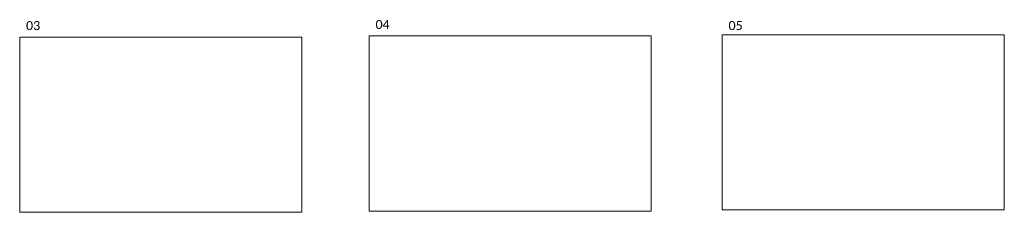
# Model space of a CAD drawing. Extents: x 3479.7 to 3573.9, y 4492.3 to 4508.3.
# Tile 5 of 5: x 3518.9 to 3573.9, y 4497.5 to 4508.3. Entities that reach past the tile are written whole.
import ezdxf

# ---------------------------------------------------------------- set-up
doc = ezdxf.new("R2010")
doc.units = 0
doc.header["$MEASUREMENT"] = 0
doc.layers.add('P_MISC_NoPlot', color=7, linetype='Continuous', lineweight=18, plot=False)
doc.styles.add('CalibriLight', font='calibril.ttf')

msp = doc.modelspace()

# ---------------------------------------------------------------- linework, layer by layer
at = {"layer": 'P_MISC_NoPlot'}
for points in [[(3518.948, 4507.282), (3534.698, 4507.282), (3534.698, 4497.532), (3518.948, 4497.532)], [(3538.461, 4507.35), (3554.211, 4507.35), (3554.211, 4497.6), (3538.461, 4497.6)], [(3558.17, 4507.417), (3573.92, 4507.417), (3573.92, 4497.667), (3558.17, 4497.667)]]:
    msp.add_lwpolyline(points, close=True, dxfattribs=at)

# ---------------------------------------------------------------- texts
at = {"layer": 'P_MISC_NoPlot', "style": 'CalibriLight'}
for s, p in [('03', (3519.301, 4507.679)), ('04', (3538.814, 4507.746)), ('05', (3558.524, 4507.679))]:
    msp.add_text(s, height=0.5, dxfattribs=at).set_placement(p)

doc.saveas('drawing.dxf')
